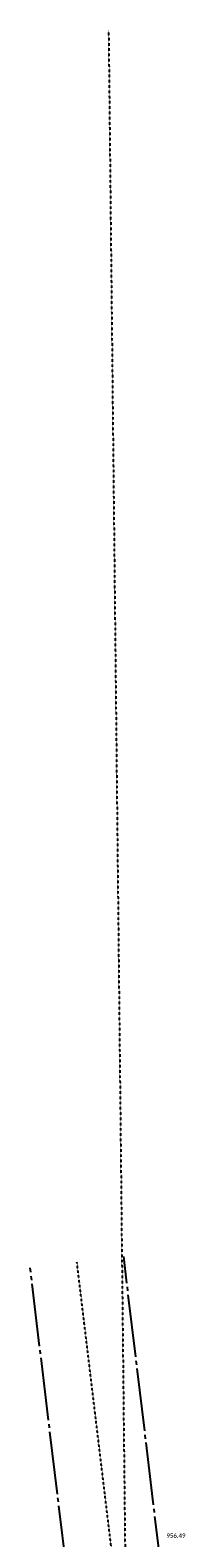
# Model space of a CAD drawing. Header units: feet. Extents: x 2296871 to 2305194, y 360020 to 364238.
# Tile 46 of 55: x 2301985 to 2302083, y 363276 to 364238. Entities that reach past the tile are written whole.
import ezdxf

# ---------------------------------------------------------------- set-up
doc = ezdxf.new("R2010")
doc.units = ezdxf.units.FT
doc.header["$MEASUREMENT"] = 0
doc.linetypes.add('cl10', pattern=[50, 2.5, -2.5, 40, -2.5, 2.5])
doc.linetypes.add('OhDOT_USTN2', pattern=[0.11, 0.069, -0.041])
for name, color, linetype in [('DR_X_Text', 7, 'Continuous'), ('DV_X_Section_VMS_Line', 6, 'OhDOT_USTN2'), ('RW_X_CL_10', 6, 'cl10')]:
    doc.layers.add(name, color=color, linetype=linetype)
doc.styles.add('Simplex Normal (0.14)', font='calibri.ttf', dxfattribs={"height": 0.14})

msp = doc.modelspace()

# ---------------------------------------------------------------- linework, layer by layer
at = {"layer": 'DV_X_Section_VMS_Line', "flags": 128}
for points in [[(2302034.55, 364237.55), (2302054.07, 362432.99)], [(2302050.19, 363153.79), (2302014.37, 363451.6)]]:
    msp.add_lwpolyline(points, dxfattribs=at)
at = {"layer": 'RW_X_CL_10', "flags": 128}
for points in [[(2302080.82, 363150.36), (2302044.16, 363455.18)], [(2302019.56, 363157.22), (2301984.59, 363448.02)]]:
    msp.add_lwpolyline(points, dxfattribs=at)

# ---------------------------------------------------------------- texts
at = {"layer": 'DR_X_Text', "insert": (2302077.47, 363277.12), "char_height": 2.8, "attachment_point": 5, "style": 'Simplex Normal (0.14)'}
msp.add_mtext('956.49', dxfattribs=at)

doc.saveas('drawing.dxf')
